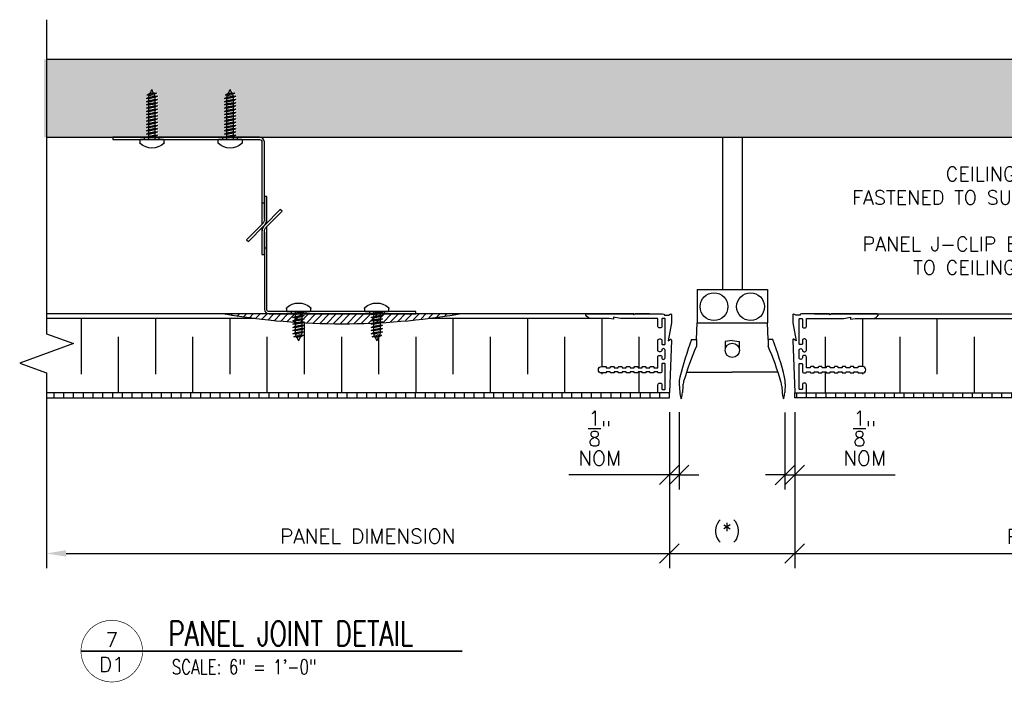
# Model space of a CAD drawing. Header units: inches. Extents: x 0 to 70.2, y 0 to 53.
# Tile 3 of 13: x 18.6 to 31.2, y 12.7 to 21.1. Entities that reach past the tile are written whole.
import ezdxf
from ezdxf import colors
from ezdxf.entities.mleader import LeaderData, LeaderLine
from ezdxf.enums import TextEntityAlignment as Align
from ezdxf.math import Vec2, Vec3

# ---------------------------------------------------------------- set-up
doc = ezdxf.new("R2010")
doc.units = ezdxf.units.IN
doc.header["$MEASUREMENT"] = 0
for name, color, linetype in [('1-ARCH', 1, 'Continuous'), ('1-DIM', 4, 'Continuous'), ('1-FIXTURES', 1, 'Continuous'), ('1-MOUNT', 155, 'Continuous'), ('1-PANEL', 6, 'Continuous'), ('1-TEXT', 2, 'Continuous'), ('1-TITLE', 4, 'Continuous')]:
    doc.layers.add(name, color=color, linetype=linetype)
doc.styles.add('TEXT', font='romans.shx')
doc.dimstyles.new('DIM 6-12', dxfattribs={"dimscale": 2, "dimtxt": 0.09375, "dimasz": 0.125, "dimexe": 0.09375, "dimexo": 0.09375, "dimgap": 0.0625, "dimtad": 1, "dimdec": 4, "dimzin": 3, "dimdsep": 46, "dimlunit": 5, "dimtxsty": 'TEXT', "dimblk": 'OBLIQUE', "dimcen": 0.09375, "dimdle": 0.09375, "dimclrd": 256, "dimclre": 4, "dimclrt": 2, "dimadec": 0, "dimazin": 0, "dimtfac": 1, "dimtdec": 4, "dimtmove": 0, "dimatfit": 3, "dimfxl": 1, "dimtfill": 1, "dimtolj": 1, "dimtzin": 0, "dimlwd": -1, "dimlwe": -1, "dimarcsym": 0})
pattern_1 = [(90, (26.25844, -772.9067), (-0.125, 3e-17), [])]

# ---------------------------------------------------------------- blocks, each defined once
blk = doc.blocks.new('_Oblique')
at = {"color": 0, "linetype": 'ByBlock', "lineweight": -2}
blk.add_line((-0.5, -0.5), (0.5, 0.5), dxfattribs=at)
blk = doc.blocks.new('*D23')
at = {"layer": '1-DIM', "color": 4, "transparency": 16777216}
blk.add_line((28.483, 16.112), (28.483, 14.117), dxfattribs=at)
at = {"layer": '1-DIM', "transparency": 16777216}
blk.add_line((28.296, 14.305), (36.149, 14.305), dxfattribs=at)
blk.add_solid([(36.149, 14.346), (36.149, 14.263), (36.399, 14.305)], dxfattribs=at)
at = {"layer": 'Defpoints', "color": 0, "transparency": 16777216}
for p in [(28.483, 16.3), (36.399, 14.305), (36.399, 14.305)]:
    blk.add_point(p, dxfattribs=at)
at = {"layer": '1-DIM', "transparency": 16777216, "xscale": 0.25, "yscale": 0.25, "zscale": 0.25, "rotation": 180}
blk.add_blockref('_Oblique', (28.483, 14.305), dxfattribs=at)
at = {"layer": '1-DIM', "color": 2, "transparency": 16777216, "insert": (32.316, 14.523), "char_height": 0.1875, "attachment_point": 5, "style": 'TEXT', "bg_fill": 3, "box_fill_scale": 1.25, "bg_fill_color": 256, "bg_fill_true_color": 13158600, "bg_fill_transparency": 0}
blk.add_mtext('\\A1;PANEL DIMENSION', dxfattribs=at)
blk = doc.blocks.new('*D24')
at = {"layer": '1-DIM', "color": 4, "transparency": 16777216}
blk.add_line((26.88, 15.122), (26.88, 14.118), dxfattribs=at)
at = {"layer": '1-DIM', "transparency": 16777216}
blk.add_line((19.162, 14.305), (27.068, 14.305), dxfattribs=at)
blk.add_solid([(19.162, 14.347), (19.162, 14.264), (18.912, 14.305)], dxfattribs=at)
at = {"layer": 'Defpoints', "color": 0, "transparency": 16777216}
for p in [(26.88, 15.31), (18.912, 14.305), (26.88, 14.305)]:
    blk.add_point(p, dxfattribs=at)
at = {"layer": '1-DIM', "transparency": 16777216, "xscale": 0.25, "yscale": 0.25, "zscale": 0.25}
blk.add_blockref('_Oblique', (26.88, 14.305), dxfattribs=at)
at = {"layer": '1-DIM', "color": 2, "transparency": 16777216, "insert": (23.021, 14.524), "char_height": 0.1875, "attachment_point": 5, "style": 'TEXT', "bg_fill": 3, "box_fill_scale": 1.25, "bg_fill_color": 256, "bg_fill_true_color": 13158600, "bg_fill_transparency": 0}
blk.add_mtext('\\A1;PANEL DIMENSION', dxfattribs=at)
blk = doc.blocks.new('*D25')
at = {"layer": '1-DIM', "color": 4, "transparency": 16777216}
blk.add_line((28.483, 14.492), (28.483, 14.493), dxfattribs=at)
at = {"layer": '1-DIM', "transparency": 16777216}
blk.add_line((26.693, 14.305), (28.671, 14.305), dxfattribs=at)
at = {"layer": 'Defpoints', "color": 0, "transparency": 16777216}
for p in [(26.88, 14.305), (28.483, 14.305), (28.483, 14.305)]:
    blk.add_point(p, dxfattribs=at)
at = {"layer": '1-DIM', "transparency": 16777216, "xscale": 0.25, "yscale": 0.25, "zscale": 0.25, "rotation": 180}
blk.add_blockref('_Oblique', (26.88, 14.305), dxfattribs=at)
at = {"layer": '1-DIM', "transparency": 16777216, "xscale": 0.25, "yscale": 0.25, "zscale": 0.25}
blk.add_blockref('_Oblique', (28.483, 14.305), dxfattribs=at)
at = {"layer": '1-DIM', "color": 2, "transparency": 16777216, "insert": (27.616, 14.573), "char_height": 0.1875, "attachment_point": 5, "style": 'TEXT', "bg_fill": 3, "box_fill_scale": 1.25, "bg_fill_color": 256, "bg_fill_true_color": 13158600, "bg_fill_transparency": 0}
blk.add_mtext('\\A1;(*)', dxfattribs=at)
blk = doc.blocks.new('*D30')
at = {"layer": '1-DIM', "color": 4, "transparency": 16777216}
for p, q in [((28.358, 16.109), (28.358, 15.121)), ((28.483, 16.109), (28.483, 15.121))]:
    blk.add_line(p, q, dxfattribs=at)
at = {"layer": '1-DIM', "transparency": 16777216}
for p, q in [((28.358, 15.309), (28.108, 15.309)), ((28.358, 15.309), (28.483, 15.309)), ((28.483, 15.309), (29.769, 15.309))]:
    blk.add_line(p, q, dxfattribs=at)
at = {"layer": 'Defpoints', "color": 0, "transparency": 16777216}
for p in [(28.358, 16.296), (28.483, 16.296), (28.483, 15.309)]:
    blk.add_point(p, dxfattribs=at)
at = {"layer": '1-DIM', "transparency": 16777216, "xscale": 0.25, "yscale": 0.25, "zscale": 0.25}
blk.add_blockref('_Oblique', (28.358, 15.309), dxfattribs=at)
at = {"layer": '1-DIM', "transparency": 16777216, "xscale": 0.25, "yscale": 0.25, "zscale": 0.25, "rotation": 180}
blk.add_blockref('_Oblique', (28.483, 15.309), dxfattribs=at)
at = {"layer": '1-DIM', "color": 2, "transparency": 16777216, "insert": (29.376, 15.778), "char_height": 0.1875, "attachment_point": 5, "style": 'TEXT', "bg_fill": 3, "box_fill_scale": 1.25, "bg_fill_color": 256, "bg_fill_true_color": 13158600, "bg_fill_transparency": 0}
blk.add_mtext('\\A1;{\\H1.000000x;\\S1/8;}"\\PNOM', dxfattribs=at)
blk = doc.blocks.new('*D31')
at = {"layer": '1-DIM', "color": 4, "transparency": 16777216}
for p, q in [((26.88, 16.11), (26.88, 15.122)), ((27.005, 16.11), (27.005, 15.122))]:
    blk.add_line(p, q, dxfattribs=at)
at = {"layer": '1-DIM', "transparency": 16777216}
for p, q in [((26.88, 15.31), (25.594, 15.31)), ((27.005, 15.31), (26.88, 15.31)), ((27.005, 15.31), (27.255, 15.31))]:
    blk.add_line(p, q, dxfattribs=at)
at = {"layer": 'Defpoints', "color": 0, "transparency": 16777216}
for p in [(26.88, 16.297), (27.005, 16.297), (26.88, 15.31)]:
    blk.add_point(p, dxfattribs=at)
at = {"layer": '1-DIM', "transparency": 16777216, "xscale": 0.25, "yscale": 0.25, "zscale": 0.25}
blk.add_blockref('_Oblique', (26.88, 15.31), dxfattribs=at)
at = {"layer": '1-DIM', "transparency": 16777216, "xscale": 0.25, "yscale": 0.25, "zscale": 0.25, "rotation": 180}
blk.add_blockref('_Oblique', (27.005, 15.31), dxfattribs=at)
at = {"layer": '1-DIM', "color": 2, "transparency": 16777216, "insert": (25.987, 15.778), "char_height": 0.1875, "attachment_point": 5, "style": 'TEXT', "bg_fill": 3, "box_fill_scale": 1.25, "bg_fill_color": 256, "bg_fill_true_color": 13158600, "bg_fill_transparency": 0}
blk.add_mtext('\\A1;{\\H1.000000x;\\S1/8;}"\\PNOM', dxfattribs=at)
blk = doc.blocks.new('A-6415')
at = {"layer": '1-PANEL', "color": 7}
blk.add_lwpolyline([(-0.076, 0.983), (-0.076, 0.903, 0.042545), (-0.074, 0.883), (-0.034, 0.653), (-0.058, 0.673, 0.649268), (-0.075, 0.665), (-0.05, 0.004, 0.404141), (-0.046, 0), (0.092, 0, 0.414214), (0.096, 0.004), (0.096, 0.102, 0.414214), (0.076, 0.121), (0.066, 0.121, 0.414214), (0.046, 0.102), (0.046, 0.05, -0.414214), (0.036, 0.04), (0.015, 0.04, -0.414214), (0.005, 0.05), (0.005, 0.361, -0.414214), (0.015, 0.371), (0.036, 0.371, -0.414214), (0.046, 0.361), (0.046, 0.27, 0.414214), (0.066, 0.25), (0.086, 0.25, 0.414214), (0.096, 0.26), (0.096, 0.265), (0.146, 0.265), (0.146, 0.26, 0.414214), (0.156, 0.25), (0.186, 0.25, 0.414214), (0.196, 0.26), (0.196, 0.265), (0.246, 0.265), (0.246, 0.26, 0.414214), (0.256, 0.25), (0.286, 0.25, 0.414214), (0.296, 0.26), (0.296, 0.265), (0.346, 0.265), (0.346, 0.26, 0.414214), (0.356, 0.25), (0.386, 0.25, 0.414214), (0.396, 0.26), (0.396, 0.265), (0.446, 0.265), (0.446, 0.26, 0.414214), (0.456, 0.25), (0.486, 0.25, 0.414214), (0.496, 0.26), (0.496, 0.265), (0.546, 0.265), (0.546, 0.26, 0.414214), (0.556, 0.25), (0.586, 0.25, 0.414214), (0.596, 0.26), (0.596, 0.265), (0.646, 0.265), (0.646, 0.26, 0.414214), (0.656, 0.25), (0.686, 0.25, 0.414214), (0.696, 0.26), (0.696, 0.265), (0.746, 0.265), (0.746, 0.26, 0.414214), (0.756, 0.25), (0.806, 0.25, 1), (0.806, 0.33), (0.796, 0.33), (0.756, 0.33, 0.414214), (0.746, 0.32), (0.746, 0.315), (0.696, 0.315), (0.696, 0.32, 0.414214), (0.686, 0.33), (0.656, 0.33, 0.414214), (0.646, 0.32), (0.646, 0.315), (0.596, 0.315), (0.596, 0.32, 0.414214), (0.586, 0.33), (0.556, 0.33, 0.414214), (0.546, 0.32), (0.546, 0.315), (0.496, 0.315), (0.496, 0.32, 0.414214), (0.486, 0.33), (0.456, 0.33, 0.414214), (0.446, 0.32), (0.446, 0.315), (0.396, 0.315), (0.396, 0.32, 0.414214), (0.386, 0.33), (0.356, 0.33, 0.414214), (0.346, 0.32), (0.346, 0.315), (0.296, 0.315), (0.296, 0.32, 0.414214), (0.286, 0.33), (0.256, 0.33, 0.414214), (0.246, 0.32), (0.246, 0.315), (0.196, 0.315), (0.196, 0.32, 0.414214), (0.186, 0.33), (0.156, 0.33, 0.414214), (0.146, 0.32), (0.146, 0.315), (0.096, 0.315), (0.096, 0.45, 0.414214), (0.076, 0.47), (0.066, 0.47, 0.414214), (0.046, 0.45), (0.046, 0.441, -0.414214), (0.026, 0.421), (0.025, 0.421, -0.414214), (0.005, 0.441), (0.005, 0.537, -0.414214), (0.025, 0.557), (0.026, 0.557, -0.414214), (0.046, 0.537), (0.046, 0.537, 0.414214), (0.066, 0.517), (0.076, 0.517, 0.414214), (0.096, 0.537), (0.096, 0.658, 0.414214), (0.076, 0.678), (0.066, 0.678, 0.414214), (0.046, 0.658), (0.046, 0.617, -0.414214), (0.036, 0.607), (0.015, 0.607, -0.414214), (0.005, 0.617), (0.005, 0.928, -0.414214), (0.015, 0.938), (0.036, 0.938, -0.414214), (0.046, 0.928), (0.046, 0.836, 0.414214), (0.066, 0.817), (0.076, 0.817, 0.414214), (0.096, 0.836), (0.096, 0.938), (0.569, 0.938), (0.654, 0.953), (0.654, 0.928), (0.71, 0.938), (0.937, 0.938, 0.260471), (1.003, 0.979, 0.571437), (0.994, 0.993), (0.407, 0.993), (0.397, 0.983), (0.387, 0.993), (0.036, 0.993, 0.297749), (0.013, 0.978), (-0.037, 0.978), (-0.061, 0.992, 0.57735)], format="xyb", close=True, dxfattribs=at)
blk = doc.blocks.new('SCREW-3_4')
for p, q in [((-0.156, 0.649), (-0.156, 0.681)), ((0.148, 0.641), (-0.148, 0.641)), ((-0.042, 0.641), (-0.042, 0.617)), ((0.042, 0.641), (0.042, 0.601)), ((0.156, 0.681), (0.156, 0.649)), ((-0.042, 0.617), (-0.072, 0.612)), ((-0.072, 0.612), (-0.042, 0.596)), ((-0.072, 0.612), (0.072, 0.585)), ((-0.042, 0.575), (-0.072, 0.571)), ((-0.072, 0.571), (-0.042, 0.555)), ((-0.072, 0.571), (0.072, 0.543)), ((-0.042, 0.534), (-0.072, 0.529)), ((-0.072, 0.529), (-0.042, 0.513)), ((-0.072, 0.529), (0.072, 0.502)), ((0.042, 0.601), (-0.042, 0.617)), ((-0.042, 0.596), (-0.042, 0.575)), ((-0.042, 0.596), (0.042, 0.58)), ((0.042, 0.56), (-0.042, 0.575)), ((-0.042, 0.555), (-0.042, 0.534)), ((-0.042, 0.555), (0.042, 0.539)), ((0.042, 0.518), (-0.042, 0.534)), ((-0.042, 0.513), (-0.042, 0.493)), ((-0.042, 0.513), (0.042, 0.497)), ((0.072, 0.585), (0.042, 0.601)), ((0.042, 0.58), (0.072, 0.585)), ((0.042, 0.58), (0.042, 0.56)), ((0.072, 0.543), (0.042, 0.56)), ((0.042, 0.539), (0.072, 0.543)), ((0.042, 0.539), (0.042, 0.518)), ((0.072, 0.502), (0.042, 0.518)), ((-0.042, 0.493), (-0.072, 0.488)), ((-0.072, 0.488), (-0.042, 0.472)), ((-0.072, 0.488), (0.072, 0.461)), ((-0.042, 0.451), (-0.072, 0.447)), ((-0.072, 0.447), (-0.042, 0.43)), ((-0.072, 0.447), (0.072, 0.419)), ((-0.042, 0.41), (-0.072, 0.405)), ((-0.072, 0.405), (-0.042, 0.389)), ((-0.072, 0.405), (0.072, 0.378)), ((0.042, 0.477), (-0.042, 0.493)), ((-0.042, 0.472), (-0.042, 0.451)), ((-0.042, 0.472), (0.042, 0.456)), ((0.042, 0.435), (-0.042, 0.451)), ((-0.042, 0.43), (-0.042, 0.41)), ((-0.042, 0.43), (0.042, 0.415)), ((0.042, 0.394), (-0.042, 0.41)), ((-0.042, 0.389), (-0.042, 0.368)), ((-0.042, 0.389), (0.042, 0.373)), ((0.042, 0.497), (0.072, 0.502)), ((0.042, 0.497), (0.042, 0.477)), ((0.072, 0.461), (0.042, 0.477)), ((0.042, 0.456), (0.072, 0.461)), ((0.042, 0.456), (0.042, 0.435)), ((0.072, 0.419), (0.042, 0.435)), ((0.042, 0.415), (0.072, 0.419)), ((0.042, 0.415), (0.042, 0.394)), ((0.072, 0.378), (0.042, 0.394)), ((-0.042, 0.368), (-0.072, 0.364)), ((-0.072, 0.364), (-0.042, 0.348)), ((-0.072, 0.364), (0.072, 0.336)), ((-0.042, 0.327), (-0.072, 0.322)), ((-0.072, 0.322), (-0.042, 0.306)), ((-0.072, 0.322), (0.072, 0.295)), ((-0.042, 0.285), (-0.072, 0.281)), ((-0.072, 0.281), (-0.042, 0.265)), ((-0.072, 0.281), (0.072, 0.253)), ((0.042, 0.352), (-0.042, 0.368)), ((-0.042, 0.348), (-0.042, 0.327)), ((-0.042, 0.348), (0.042, 0.332)), ((0.042, 0.311), (-0.042, 0.327)), ((-0.042, 0.306), (-0.042, 0.285)), ((-0.042, 0.306), (0.042, 0.29)), ((0.042, 0.27), (-0.042, 0.285)), ((-0.042, 0.265), (-0.042, 0.244)), ((-0.042, 0.265), (0.042, 0.249)), ((0.042, 0.373), (0.072, 0.378)), ((0.042, 0.373), (0.042, 0.352)), ((0.072, 0.336), (0.042, 0.352)), ((0.042, 0.332), (0.072, 0.336)), ((0.042, 0.332), (0.042, 0.311)), ((0.072, 0.295), (0.042, 0.311)), ((0.042, 0.29), (0.072, 0.295)), ((0.042, 0.29), (0.042, 0.27)), ((0.072, 0.253), (0.042, 0.27)), ((0.042, 0.249), (0.072, 0.253)), ((-0.042, 0.244), (-0.072, 0.24)), ((-0.072, 0.24), (-0.042, 0.223)), ((-0.072, 0.24), (0.072, 0.212)), ((-0.042, 0.203), (-0.072, 0.198)), ((-0.072, 0.198), (-0.042, 0.182)), ((-0.072, 0.198), (0.072, 0.171)), ((-0.042, 0.161), (-0.072, 0.157)), ((-0.072, 0.157), (-0.042, 0.141)), ((-0.072, 0.157), (0.072, 0.129)), ((0.042, 0.228), (-0.042, 0.244)), ((-0.042, 0.223), (-0.042, 0.203)), ((-0.042, 0.223), (0.042, 0.207)), ((0.042, 0.187), (-0.042, 0.203)), ((-0.042, 0.182), (-0.042, 0.161)), ((-0.042, 0.182), (0.042, 0.166)), ((0.042, 0.145), (-0.042, 0.161)), ((-0.042, 0.141), (-0.042, 0.12)), ((-0.042, 0.141), (0.042, 0.125)), ((0.042, 0.249), (0.042, 0.228)), ((0.072, 0.212), (0.042, 0.228)), ((0.042, 0.207), (0.072, 0.212)), ((0.042, 0.207), (0.042, 0.187)), ((0.072, 0.171), (0.042, 0.187)), ((0.042, 0.166), (0.072, 0.171)), ((0.042, 0.166), (0.042, 0.145)), ((0.072, 0.129), (0.042, 0.145)), ((0.042, 0.125), (0.072, 0.129)), ((-0.042, 0.12), (-0.072, 0.115)), ((-0.072, 0.115), (-0.042, 0.099)), ((-0.072, 0.115), (0.072, 0.088)), ((-0.034, 0.077), (-0.065, 0.072)), ((-0.034, 0.056), (-0.065, 0.072)), ((0.059, 0.049), (-0.065, 0.072)), ((0.042, 0.104), (-0.042, 0.12)), ((-0.042, 0.099), (-0.042, 0.094)), ((-0.042, 0.099), (0.042, 0.083)), ((-0.042, 0.094), (-0.034, 0.077)), ((-0.034, 0.077), (0.029, 0.065)), ((0.029, 0.044), (-0.034, 0.056)), ((-0.024, 0.054), (0, 0)), ((0.02, 0.046), (0, 0)), ((0.029, 0.065), (0.037, 0.084)), ((0.059, 0.049), (0.029, 0.065)), ((0.029, 0.044), (0.059, 0.049)), ((0.042, 0.125), (0.042, 0.104)), ((0.072, 0.088), (0.042, 0.104)), ((0.042, 0.083), (0.072, 0.088))]:
    blk.add_line(p, q)
for centre, radius, start, end in [((-0.141, 0.681), 0.0156, 131.6968, 180), ((-0.148, 0.649), 0.00781, 180, 270), ((0, 0.523), 0.227, 48.3032, 131.6968), ((0.148, 0.649), 0.00781, 270, 0), ((0.141, 0.681), 0.0156, 0, 48.3032)]:
    blk.add_arc(centre, radius, start, end)
blk = doc.blocks.new('SCREW-1_2')
for p, q in [((-0.156, 0.381), (-0.156, 0.413)), ((0.156, 0.413), (0.156, 0.381)), ((0.148, 0.373), (-0.148, 0.373)), ((-0.042, 0.368), (-0.072, 0.364)), ((-0.072, 0.364), (-0.042, 0.348)), ((-0.072, 0.364), (0.072, 0.336)), ((-0.042, 0.327), (-0.072, 0.322)), ((-0.072, 0.322), (-0.042, 0.306)), ((-0.072, 0.322), (0.072, 0.295)), ((-0.042, 0.285), (-0.072, 0.281)), ((-0.072, 0.281), (-0.042, 0.265)), ((-0.072, 0.281), (0.072, 0.253)), ((-0.042, 0.373), (-0.042, 0.368)), ((0.042, 0.352), (-0.042, 0.368)), ((-0.042, 0.348), (-0.042, 0.327)), ((-0.042, 0.348), (0.042, 0.332)), ((0.042, 0.311), (-0.042, 0.327)), ((-0.042, 0.306), (-0.042, 0.285)), ((-0.042, 0.306), (0.042, 0.29)), ((0.042, 0.27), (-0.042, 0.285)), ((-0.042, 0.265), (-0.042, 0.244)), ((-0.042, 0.265), (0.042, 0.249)), ((0.042, 0.373), (0.042, 0.352)), ((0.072, 0.336), (0.042, 0.352)), ((0.042, 0.332), (0.072, 0.336)), ((0.042, 0.332), (0.042, 0.311)), ((0.072, 0.295), (0.042, 0.311)), ((0.042, 0.29), (0.072, 0.295)), ((0.042, 0.29), (0.042, 0.27)), ((0.072, 0.253), (0.042, 0.27)), ((0.042, 0.249), (0.072, 0.253)), ((-0.042, 0.244), (-0.072, 0.24)), ((-0.072, 0.24), (-0.042, 0.223)), ((-0.072, 0.24), (0.072, 0.212)), ((-0.042, 0.203), (-0.072, 0.198)), ((-0.072, 0.198), (-0.042, 0.182)), ((-0.072, 0.198), (0.072, 0.171)), ((-0.042, 0.161), (-0.072, 0.157)), ((-0.072, 0.157), (-0.042, 0.141)), ((-0.072, 0.157), (0.072, 0.129)), ((0.042, 0.228), (-0.042, 0.244)), ((-0.042, 0.223), (-0.042, 0.203)), ((-0.042, 0.223), (0.042, 0.207)), ((0.042, 0.187), (-0.042, 0.203)), ((-0.042, 0.182), (-0.042, 0.161)), ((-0.042, 0.182), (0.042, 0.166)), ((0.042, 0.145), (-0.042, 0.161)), ((-0.042, 0.141), (-0.042, 0.12)), ((-0.042, 0.141), (0.042, 0.125)), ((0.042, 0.249), (0.042, 0.228)), ((0.072, 0.212), (0.042, 0.228)), ((0.042, 0.207), (0.072, 0.212)), ((0.042, 0.207), (0.042, 0.187)), ((0.072, 0.171), (0.042, 0.187)), ((0.042, 0.166), (0.072, 0.171)), ((0.042, 0.166), (0.042, 0.145)), ((0.072, 0.129), (0.042, 0.145)), ((0.042, 0.125), (0.072, 0.129)), ((-0.042, 0.12), (-0.072, 0.115)), ((-0.072, 0.115), (-0.042, 0.099)), ((-0.072, 0.115), (0.072, 0.088)), ((-0.034, 0.077), (-0.065, 0.072)), ((-0.034, 0.056), (-0.065, 0.072)), ((0.059, 0.049), (-0.065, 0.072)), ((0.042, 0.104), (-0.042, 0.12)), ((-0.042, 0.099), (-0.042, 0.094)), ((-0.042, 0.099), (0.042, 0.083)), ((-0.042, 0.094), (-0.034, 0.077)), ((-0.034, 0.077), (0.029, 0.065)), ((0.029, 0.044), (-0.034, 0.056)), ((-0.024, 0.054), (0, 0)), ((0.02, 0.046), (0, 0)), ((0.029, 0.065), (0.037, 0.084)), ((0.059, 0.049), (0.029, 0.065)), ((0.029, 0.044), (0.059, 0.049)), ((0.042, 0.125), (0.042, 0.104)), ((0.072, 0.088), (0.042, 0.104)), ((0.042, 0.083), (0.072, 0.088))]:
    blk.add_line(p, q)
for centre, radius, start, end in [((-0.141, 0.413), 0.0156, 131.6968, 180), ((-0.148, 0.381), 0.00781, 180, 270), ((0, 0.255), 0.227, 48.3032, 131.6968), ((0.148, 0.381), 0.00781, 270, 0), ((0.141, 0.413), 0.0156, 0, 48.3032)]:
    blk.add_arc(centre, radius, start, end)
blk = doc.blocks.new('*U68')
at = {"layer": '1-TITLE', "const_width": 0.00651}
blk.add_lwpolyline([(0, 0, 1), (0.628, 0, 0.414214), (0.314, 0.314, 0.414214), (0, 0, 2.926408)], format="xyb", dxfattribs=at)
at = {"layer": '1-TITLE', "const_width": 0.02}
blk.add_lwpolyline([(0, 0), (3.891, 0)], dxfattribs=at)
at = {"layer": '1-TEXT', "color": 2, "style": 'TEXT'}
blk.add_attdef('VIEWNAME', (0.89, 0.061), '', height=0.25, dxfattribs=at)
at = {"layer": '1-TEXT', "style": 'TEXT'}
for tag, p in [('DETAIL#', (0.301, 0.094)), ('SHEET#', (0.306, -0.207))]:
    blk.add_attdef(tag, text='', height=0.125, dxfattribs=at).set_placement(p, align=Align.CENTER)
for tag, p in [('NOTE1', (0.926, -0.281)), ('NOTE2', (0.926, -0.463)), ('NOTE3', (0.926, -0.655)), ('NOTE4', (0.926, -0.832))]:
    blk.add_attdef(tag, p, '', height=0.125, dxfattribs=at)

msp = doc.modelspace()

# ---------------------------------------------------------------- hatches: boundary and pattern name
at = {"layer": '1-ARCH'}
h = msp.add_hatch(dxfattribs=at)
h.set_pattern_fill('AR-SAND', color=8, scale=0.1, style=0)
h.set_pattern_definition([(37.5, (-83.18237, 2.08588), (-0.00629934, 0.19268238), [0, -0.152, 0, -0.17, 0, -0.1625]), (7.5, (-83.18237, 2.08588), (0.17697767, 0.2822146), [0, -0.082, 0, -0.137, 0, -0.0525]), (327.5, (-83.30537, 2.08588), (0.31141419, 0.0005659), [0, -0.05, 0, -0.18, 0, -0.235]), (317.5, (-83.30537, 2.08588), (0.30061266, 0.08776756), [0, -0.025, 0, -0.118, 0, -0.135])])
h.paths.add_polyline_path([(36.43378, 20.62367), (18.88029, 20.62367), (18.88029, 19.62367), (20.21556, 19.62367), (20.24083, 19.63706), (20.24083, 19.65777), (20.21032, 19.66231), (20.24083, 19.67848), (20.24083, 19.69919), (20.21032, 19.70373), (20.24083, 19.7199), (20.24083, 19.74061), (20.21032, 19.74515), (20.24083, 19.76132), (20.24083, 19.78204), (20.21032, 19.78658), (20.24083, 19.80275), (20.24083, 19.82346), (20.21032, 19.828), (20.24083, 19.84417), (20.24083, 19.86488), (20.21032, 19.86942), (20.24083, 19.88559), (20.24083, 19.9063), (20.21032, 19.91084), (20.24083, 19.92701), (20.24083, 19.94773), (20.21032, 19.95227), (20.24083, 19.96844), (20.24083, 19.98915), (20.21032, 19.99369), (20.24083, 20.00986), (20.24083, 20.03057), (20.21032, 20.03511), (20.24083, 20.05128), (20.24083, 20.07199), (20.21032, 20.07653), (20.24083, 20.0927), (20.24083, 20.11341), (20.21032, 20.11795), (20.23771, 20.13247), (20.24832, 20.15626), (20.2178, 20.1608), (20.26041, 20.18338), (20.28262, 20.23322), (20.30167, 20.1905), (20.34207, 20.18449), (20.31156, 20.16831), (20.31936, 20.15081), (20.35493, 20.14551), (20.32442, 20.12934), (20.32442, 20.10863), (20.35493, 20.10409), (20.32442, 20.08792), (20.32442, 20.06721), (20.35493, 20.06267), (20.32442, 20.0465), (20.32442, 20.02579), (20.35493, 20.02125), (20.32442, 20.00508), (20.32442, 19.98436), (20.35493, 19.97982), (20.32442, 19.96365), (20.32442, 19.94294), (20.35493, 19.9384), (20.32442, 19.92223), (20.32442, 19.90152), (20.35493, 19.89698), (20.32442, 19.88081), (20.32442, 19.8601), (20.35493, 19.85556), (20.32442, 19.83939), (20.32442, 19.81867), (20.35493, 19.81413), (20.32442, 19.79796), (20.32442, 19.77725), (20.35493, 19.77271), (20.32442, 19.75654), (20.32442, 19.73583), (20.35493, 19.73129), (20.32442, 19.71512), (20.32442, 19.69441), (20.35493, 19.68987), (20.32442, 19.6737), (20.32442, 19.65299), (20.35493, 19.64845), (20.32442, 19.63227), (20.32442, 19.62367), (21.21556, 19.62367), (21.24083, 19.63706), (21.24083, 19.65777), (21.21032, 19.66231), (21.24083, 19.67848), (21.24083, 19.69919), (21.21032, 19.70373), (21.24083, 19.7199), (21.24083, 19.74061), (21.21032, 19.74515), (21.24083, 19.76132), (21.24083, 19.78204), (21.21032, 19.78658), (21.24083, 19.80275), (21.24083, 19.82346), (21.21032, 19.828), (21.24083, 19.84417), (21.24083, 19.86488), (21.21032, 19.86942), (21.24083, 19.88559), (21.24083, 19.9063), (21.21032, 19.91084), (21.24083, 19.92701), (21.24083, 19.94773), (21.21032, 19.95227), (21.24083, 19.96844), (21.24083, 19.98915), (21.21032, 19.99369), (21.24083, 20.00986), (21.24083, 20.03057), (21.21032, 20.03511), (21.24083, 20.05128), (21.24083, 20.07199), (21.21032, 20.07653), (21.24083, 20.0927), (21.24083, 20.11341), (21.21032, 20.11795), (21.23771, 20.13247), (21.24832, 20.15626), (21.2178, 20.1608), (21.26041, 20.18338), (21.28262, 20.23322), (21.30167, 20.1905), (21.34207, 20.18449), (21.31156, 20.16831), (21.31936, 20.15081), (21.35493, 20.14551), (21.32442, 20.12934), (21.32442, 20.10863), (21.35493, 20.10409), (21.32442, 20.08792), (21.32442, 20.06721), (21.35493, 20.06267), (21.32442, 20.0465), (21.32442, 20.02579), (21.35493, 20.02125), (21.32442, 20.00508), (21.32442, 19.98436), (21.35493, 19.97982), (21.32442, 19.96365), (21.32442, 19.94294), (21.35493, 19.9384), (21.32442, 19.92223), (21.32442, 19.90152), (21.35493, 19.89698), (21.32442, 19.88081), (21.32442, 19.8601), (21.35493, 19.85556), (21.32442, 19.83939), (21.32442, 19.81867), (21.35493, 19.81413), (21.32442, 19.79796), (21.32442, 19.77725), (21.35493, 19.77271), (21.32442, 19.75654), (21.32442, 19.73583), (21.35493, 19.73129), (21.32442, 19.71512), (21.32442, 19.69441), (21.35493, 19.68987), (21.32442, 19.6737), (21.32442, 19.65299), (21.35493, 19.64845), (21.32442, 19.63227), (21.32442, 19.62367), (21.65762, 19.62367), (34.04314, 19.62367), (34.04314, 19.63227), (34.01262, 19.64845), (34.04314, 19.65299), (34.04314, 19.6737), (34.01262, 19.68987), (34.04314, 19.69441), (34.04314, 19.71512), (34.01262, 19.73129), (34.04314, 19.73583), (34.04314, 19.75654), (34.01262, 19.77271), (34.04314, 19.77725), (34.04314, 19.79796), (34.01262, 19.81413), (34.04314, 19.81867), (34.04314, 19.83939), (34.01262, 19.85556), (34.04314, 19.8601), (34.04314, 19.88081), (34.01262, 19.89698), (34.04314, 19.90152), (34.04314, 19.92223), (34.01262, 19.9384), (34.04314, 19.94294), (34.04314, 19.96365), (34.01262, 19.97982), (34.04314, 19.98436), (34.04314, 20.00508), (34.01262, 20.02125), (34.04314, 20.02579), (34.04314, 20.0465), (34.01262, 20.06267), (34.04314, 20.06721), (34.04314, 20.08792), (34.01262, 20.10409), (34.04314, 20.10863), (34.04314, 20.12934), (34.01262, 20.14551), (34.04819, 20.15081), (34.056, 20.16831), (34.02548, 20.18449), (34.06589, 20.1905), (34.08493, 20.23322), (34.10715, 20.18338), (34.14975, 20.1608), (34.11924, 20.15626), (34.12984, 20.13247), (34.15724, 20.11795), (34.12672, 20.11341), (34.12672, 20.0927), (34.15724, 20.07653), (34.12672, 20.07199), (34.12672, 20.05128), (34.15724, 20.03511), (34.12672, 20.03057), (34.12672, 20.00986), (34.15724, 19.99369), (34.12672, 19.98915), (34.12672, 19.96844), (34.15724, 19.95227), (34.12672, 19.94773), (34.12672, 19.92701), (34.15724, 19.91084), (34.12672, 19.9063), (34.12672, 19.88559), (34.15724, 19.86942), (34.12672, 19.86488), (34.12672, 19.84417), (34.15724, 19.828), (34.12672, 19.82346), (34.12672, 19.80275), (34.15724, 19.78658), (34.12672, 19.78204), (34.12672, 19.76132), (34.15724, 19.74515), (34.12672, 19.74061), (34.12672, 19.7199), (34.15724, 19.70373), (34.12672, 19.69919), (34.12672, 19.67848), (34.15724, 19.66231), (34.12672, 19.65777), (34.12672, 19.63706), (34.15199, 19.62367), (35.04314, 19.62367), (35.04314, 19.63227), (35.01262, 19.64845), (35.04314, 19.65299), (35.04314, 19.6737), (35.01262, 19.68987), (35.04314, 19.69441), (35.04314, 19.71512), (35.01262, 19.73129), (35.04314, 19.73583), (35.04314, 19.75654), (35.01262, 19.77271), (35.04314, 19.77725), (35.04314, 19.79796), (35.01262, 19.81413), (35.04314, 19.81867), (35.04314, 19.83939), (35.01262, 19.85556), (35.04314, 19.8601), (35.04314, 19.88081), (35.01262, 19.89698), (35.04314, 19.90152), (35.04314, 19.92223), (35.01262, 19.9384), (35.04314, 19.94294), (35.04314, 19.96365), (35.01262, 19.97982), (35.04314, 19.98436), (35.04314, 20.00508), (35.01262, 20.02125), (35.04314, 20.02579), (35.04314, 20.0465), (35.01262, 20.06267), (35.04314, 20.06721), (35.04314, 20.08792), (35.01262, 20.10409), (35.04314, 20.10863), (35.04314, 20.12934), (35.01262, 20.14551), (35.04819, 20.15081), (35.056, 20.16831), (35.02548, 20.18449), (35.06589, 20.1905), (35.08493, 20.23322), (35.10715, 20.18338), (35.14975, 20.1608), (35.11924, 20.15626), (35.12984, 20.13247), (35.15724, 20.11795), (35.12672, 20.11341), (35.12672, 20.0927), (35.15724, 20.07653), (35.12672, 20.07199), (35.12672, 20.05128), (35.15724, 20.03511), (35.12672, 20.03057), (35.12672, 20.00986), (35.15724, 19.99369), (35.12672, 19.98915), (35.12672, 19.96844), (35.15724, 19.95227), (35.12672, 19.94773), (35.12672, 19.92701), (35.15724, 19.91084), (35.12672, 19.9063), (35.12672, 19.88559), (35.15724, 19.86942), (35.12672, 19.86488), (35.12672, 19.84417), (35.15724, 19.828), (35.12672, 19.82346), (35.12672, 19.80275), (35.15724, 19.78658), (35.12672, 19.78204), (35.12672, 19.76132), (35.15724, 19.74515), (35.12672, 19.74061), (35.12672, 19.7199), (35.15724, 19.70373), (35.12672, 19.69919), (35.12672, 19.67848), (35.15724, 19.66231), (35.12672, 19.65777), (35.12672, 19.63706), (35.15199, 19.62367), (35.58493, 19.62367), (36.43378, 19.62367)])
at = {"layer": '1-MOUNT'}
h = msp.add_hatch(dxfattribs=at)
h.set_pattern_fill('ANSI31', color=256, scale=0.5, style=0)
h.set_pattern_definition([(45, (84.2197, 0.30378), (-0.044194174, 0.044194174), [])])
h.paths.add_polyline_path([(21.14392, 17.36628), (21.64392, 17.36628), (21.64392, 17.29662, -0.01392902)])
h.paths.add_polyline_path([(21.64392, 17.29662), (21.64392, 17.36628), (22.64392, 17.36628), (22.64392, 17.24128, -0.02764954)])
h.paths.add_polyline_path([(22.64392, 17.24128), (22.64392, 17.36628), (23.64392, 17.36628), (23.64392, 17.29662, -0.02764954)])
h.paths.add_polyline_path([(23.64392, 17.29662), (23.64392, 17.36628), (24.14392, 17.36628, -0.01392902)])

# ---------------------------------------------------------------- linework, layer by layer
at = {"layer": '1-ARCH'}
msp.add_line((18.91161, 20.62439), (36.45201, 20.62439), dxfattribs=at)
msp.add_lwpolyline([(18.91161, 19.62842), (36.45201, 19.62842)], dxfattribs=at)
at = {"layer": '1-FIXTURES'}
for p, q in [((27.55681, 19.62842), (27.55681, 17.68004)), ((27.81075, 19.62842), (27.81075, 17.68004)), ((27.23378, 17.68004), (27.23378, 17.25198)), ((27.23378, 17.68004), (28.13378, 17.68004)), ((28.13378, 17.68004), (28.13378, 17.25198)), ((27.22484, 17.04225), (27.23378, 17.25198)), ((27.23378, 17.25198), (28.13378, 17.25198)), ((28.14272, 17.04225), (28.13378, 17.25198)), ((27.16302, 17.04225), (27.22484, 17.04225)), ((27.22484, 17.04225), (27.22484, 16.95349)), ((27.68378, 17.02861), (27.59396, 17.01461)), ((27.59396, 17.01461), (27.59396, 16.91655)), ((27.68378, 17.02861), (27.77359, 17.01461)), ((27.77359, 17.01461), (27.77359, 16.91655)), ((28.20454, 17.04225), (28.14272, 17.04225)), ((28.14272, 17.04225), (28.14272, 16.95349)), ((27.09816, 16.62097), (27.68378, 16.62097)), ((28.26939, 16.62097), (27.68378, 16.62097)), ((27.0058, 16.47473), (27.01278, 16.36225)), ((27.05154, 16.44517), (27.0464, 16.36225)), ((27.02684, 16.29152), (27.02959, 16.28351)), ((27.03234, 16.29152), (27.02959, 16.28351))]:
    msp.add_line(p, q, dxfattribs=at)
for centre, radius in [((27.45001, 17.46025), 0.17747), ((27.91754, 17.46025), 0.17747), ((27.68378, 16.90174), 0.09103)]:
    msp.add_circle(centre, radius, dxfattribs=at)
for centre, radius, start, end in [((32.26826, 15.20242), 5.42664, 160.181875, 165.526985), ((23.09929, 15.20242), 5.42664, 14.473015, 19.818125), ((30.71649, 15.43294), 3.80837, 156.467714, 163.662051), ((24.65107, 15.43294), 3.80837, 16.337949, 23.532286), ((27.2745, 16.49139), 0.26921, 165.526985, 183.54816), ((27.32024, 16.42851), 0.26921, 163.662051, 176.45184), ((28.04731, 16.42851), 0.26921, 3.54816, 16.337949), ((28.09306, 16.49139), 0.26921, 356.45184, 14.473015), ((27.28147, 16.37891), 0.26921, 183.54816, 198.942081), ((26.77771, 16.37891), 0.26921, 341.057919, 356.45184)]:
    msp.add_arc(centre, radius, start, end, dxfattribs=at)
at = {"layer": '1-MOUNT'}
for p, q in [((20.16671, 19.59645), (20.16671, 19.6277)), ((20.16671, 19.59645), (20.16671, 19.6277)), ((20.35421, 19.59645), (20.35421, 19.6277)), ((20.35421, 19.59645), (20.35421, 19.6277)), ((21.16671, 19.59645), (21.16671, 19.6277)), ((21.16671, 19.59645), (21.16671, 19.6277)), ((21.35421, 19.59645), (21.35421, 19.6277)), ((21.35421, 19.59645), (21.35421, 19.6277)), ((21.69796, 18.78395), (21.66671, 18.78395)), ((21.69796, 18.21003), (21.72921, 18.21003)), ((22.04171, 17.39753), (22.04171, 17.36628)), ((22.22921, 17.39753), (22.22921, 17.36628)), ((23.04171, 17.39753), (23.04171, 17.36628)), ((23.22921, 17.39753), (23.22921, 17.36628))]:
    msp.add_line(p, q, dxfattribs=at)
for points in [[(21.69796, 18.57967), (21.69796, 19.5652, 0.41421356), (21.63546, 19.6277), (19.76046, 19.6277), (19.76046, 19.59645), (21.63546, 19.59645, -0.41421356), (21.66671, 19.5652), (21.66671, 18.50959)], [(21.69796, 18.59261), (21.69796, 18.57967, -0.19891237), (21.6705, 18.51338), (21.47163, 18.3145), (21.49372, 18.29241), (21.6926, 18.49128, 0.19891237), (21.72921, 18.57967), (21.72921, 18.86628), (21.69796, 18.86628), (21.69796, 18.56673)], [(21.69796, 18.40137), (21.69796, 18.41431, -0.19891237), (21.72542, 18.4806), (21.92429, 18.67948), (21.9022, 18.70157), (21.70332, 18.5027, 0.19891237), (21.66671, 18.41431), (21.66671, 18.1277), (21.69796, 18.1277), (21.69796, 18.41431)], [(21.69796, 18.41431), (21.69796, 17.42878, 0.41421356), (21.76046, 17.36628), (23.63546, 17.36628), (23.63546, 17.39753), (21.76046, 17.39753, -0.41421356), (21.72921, 17.42878), (21.72921, 18.48439)]]:
    msp.add_lwpolyline(points, format="xyb", dxfattribs=at)
for points in [[(21.72921, 18.52859), (21.72921, 18.57967)], [(21.66671, 18.46539), (21.66671, 18.41431)]]:
    msp.add_lwpolyline(points, dxfattribs=at)
msp.add_arc((22.69286, 26.30378), 9.0625, 260.472717, 279.527283, dxfattribs=at)
at = {"layer": '1-PANEL'}
for p, q in [((26.42262, 17.36628), (18.91161, 17.36628)), ((21.57505, 17.31048), (18.91161, 17.31048)), ((25.89521, 17.31048), (23.81067, 17.31048)), ((26.627, 17.36628), (26.44291, 17.36628)), ((28.73662, 17.36628), (28.92071, 17.36628)), ((28.941, 17.36628), (36.45201, 17.36628)), ((29.46841, 17.31048), (31.55295, 17.31048))]:
    msp.add_line(p, q, dxfattribs=at)
at = {"layer": '1-PANEL', "color": 8}
for p, q in [((19.35257, 17.31048), (19.35257, 16.59678)), ((20.30418, 17.31048), (20.30418, 16.59678)), ((21.25578, 17.31048), (21.25578, 16.59678)), ((24.11061, 17.31048), (24.11061, 16.59678)), ((25.06222, 17.31048), (25.06222, 16.59678)), ((26.01383, 17.31048), (26.01383, 16.69387)), ((29.34979, 17.31048), (29.34979, 16.69387)), ((30.3014, 17.31048), (30.3014, 16.59678)), ((22.20739, 17.25429), (22.20739, 16.59678)), ((19.82837, 17.07258), (19.82837, 16.35887)), ((20.77998, 17.07258), (20.77998, 16.35887)), ((21.73159, 17.07258), (21.73159, 16.35887)), ((22.6832, 17.07258), (22.6832, 16.35887)), ((23.159, 17.07718), (23.159, 16.59678)), ((23.63481, 17.07258), (23.63481, 16.35887)), ((24.58642, 17.07258), (24.58642, 16.35887)), ((26.48964, 17.07258), (26.48964, 16.67865)), ((28.87399, 17.07258), (28.87399, 16.67865)), ((26.01383, 16.61271), (26.01383, 16.59678)), ((29.34979, 16.61271), (29.34979, 16.59678))]:
    msp.add_line(p, q, dxfattribs=at)

# ---------------------------------------------------------------- block references
at = {"layer": '1-MOUNT', "xscale": -1, "rotation": 180}
for p in [(20.26046, 20.23725), (21.26046, 20.23725)]:
    msp.add_blockref('SCREW-3_4', p, dxfattribs=at)
at = {"layer": '1-MOUNT', "xscale": -1}
for p in [(22.13546, 17.02437), (23.13546, 17.02437)]:
    msp.add_blockref('SCREW-1_2', p, dxfattribs=at)
at = {"layer": '1-TITLE'}
ref = msp.add_blockref('*U68', (19.35257, 13.05598), dxfattribs=dict(at, xscale=1.254172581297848, yscale=1.254172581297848, zscale=1.254172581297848))
ref.add_attrib('VIEWNAME', 'PANEL JOINT DETAIL', (20.46891, 13.12514), dxfattribs={"color": 2, "height": 0.312495, "style": 'TEXT', "width": 0.75})
ref.add_attrib('DETAIL#', '7', dxfattribs={"color": 2, "height": 0.1875, "style": 'TEXT'}).set_placement((19.74666, 13.19975), align=Align.MIDDLE_CENTER)
ref.add_attrib('SHEET#', 'D1', dxfattribs={"color": 2, "height": 0.1875, "style": 'TEXT'}).set_placement((19.74666, 12.88619), align=Align.MIDDLE_CENTER)
ref.add_attrib('NOTE1', 'SCALE: 6" = 1\'-0"', dxfattribs={"color": 2, "height": 0.1875, "style": 'TEXT', "width": 0.75}).set_placement((20.5141, 12.70398), align=Align.BOTTOM_LEFT)

# ---------------------------------------------------------------- dimensions: what is measured, and where the dimension line sits
at = {"layer": '1-DIM'}
dim = msp.add_linear_dim(base=(36.39852, 14.30451), p1=(28.48346, 16.29975), p2=(36.39852, 14.30451), text='PANEL DIMENSION', dimstyle='DIM 6-12', override={"dimpost": '"', "dimblk1": 'Oblique', "dimsah": 1}, dxfattribs=at)
dim.commit()
dim.dimension.update_dxf_attribs({"geometry": '*D23', "text_midpoint": (32.31599, 14.52326)})
dim = msp.add_linear_dim(base=(26.88016, 14.30523), p1=(18.91161, 14.30523), p2=(26.88016, 15.30959), angle=180, text='PANEL DIMENSION', dimstyle='DIM 6-12', override={"dimpost": '"', "dimblk2": 'Oblique', "dimsah": 1}, dxfattribs=at)
dim.commit()
dim.dimension.update_dxf_attribs({"geometry": '*D24', "text_midpoint": (23.02089, 14.52398)})

# ---------------------------------------------------------------- leaders
at = {"layer": '1-TEXT'}
ml = msp.add_multileader_mtext('Standard', dxfattribs=at)
ml.set_content('CEILING J-CLIP \\PFASTENED TO SUBSTRATE', color=256, style='TEXT')
ml.set_leader_properties(color=4, linetype='ByLayer', lineweight=-1)
ml.build(insert=Vec2(0, 0))
ml.multileader.update_dxf_attribs({"dogleg_length": 0.36, "arrow_head_size": 0.25})
ctx = ml.context
ctx.base_point, ctx.char_height, ctx.arrow_head_size, ctx.landing_gap_size, ctx.plane_origin = Vec3(28.75426, 19.15618), 0.18, 0.25, 0.09, Vec3(34.15613, 17.99004)
ctx.text_align_type = 2
notes = []
notes.append((ctx, [(0, (1, 1, 0), (33.1602, 19.15618), (-1, 0), 0.79737, [(0, [(33.66566, 19.15618)], 0, [])])]))
ctx.mtext.insert, ctx.mtext.width, ctx.mtext.alignment, ctx.mtext.flow_direction = Vec3(32.27283, 19.24618), 3.5204687, 3, 5
ml = msp.add_multileader_mtext('Standard', dxfattribs=at)
ml.set_content('PANEL J-CLIP ENGAGED\\PTO CEILING J-CLIP', color=256, style='TEXT')
ml.set_leader_properties(color=4, linetype='ByLayer', lineweight=-1)
ml.build(insert=Vec2(0, 0))
ml.multileader.update_dxf_attribs({"dogleg_length": 0.36, "arrow_head_size": 0.25})
ctx = ml.context
ctx.base_point, ctx.char_height, ctx.arrow_head_size, ctx.landing_gap_size, ctx.plane_origin = Vec3(28.90854, 18.26104), 0.18, 0.25, 0.09, Vec3(33.71875, 16.92665)
ctx.text_align_type = 2
notes.append((ctx, [(0, (1, 1, 0), (32.72283, 18.26104), (-1, 0), 0.36, [(0, [(32.72283, 17.39826)], 0, [])])]))
ctx.mtext.insert, ctx.mtext.width, ctx.mtext.alignment, ctx.mtext.flow_direction = Vec3(32.27283, 18.35104), 3.360328, 3, 5
for ctx, leaders in notes:
    for number, flags, end, landing, length, lines in leaders:
        leader = LeaderData()
        leader.index, (leader.has_last_leader_line, leader.has_dogleg_vector, leader.attachment_direction) = number, flags
        leader.last_leader_point, leader.dogleg_vector, leader.dogleg_length = Vec3(end), Vec3(landing), length
        for number, points, colour, breaks in lines:
            line = LeaderLine()
            line.index, line.vertices, line.color, line.breaks = number, Vec3.list(points), colors.encode_raw_color(colour), breaks
            leader.lines.append(line)
        ctx.leaders.append(leader)

# ---------------------------------------------------------------- next in the draw order: linework, layer by layer
at = {"layer": '1-DIM'}
msp.add_lwpolyline([(18.91161, 21.12842), (18.91161, 17.11297), (19.25505, 16.98797), (18.56818, 16.73797), (18.91161, 16.61297), (18.91161, 14.11773)], dxfattribs=at)
at = {"layer": '1-FIXTURES'}
for p, q in [((28.31601, 16.44517), (28.32115, 16.36225)), ((28.36175, 16.47473), (28.35478, 16.36225)), ((28.33521, 16.29152), (28.33796, 16.28351)), ((28.34071, 16.29152), (28.33796, 16.28351))]:
    msp.add_line(p, q, dxfattribs=at)
for centre, start, end in [((28.58985, 16.37891), 183.54816, 198.942081), ((28.08608, 16.37891), 341.057919, 356.45184)]:
    msp.add_arc(centre, 0.26921, start, end, dxfattribs=at)
at = {"layer": '1-PANEL', "color": 8}
msp.add_line((30.77721, 17.07258), (30.77721, 16.35887), dxfattribs=at)

# ---------------------------------------------------------------- next in the draw order: dimensions: what is measured, and where the dimension line sits
at = {"layer": '1-DIM'}
dim = msp.add_linear_dim(base=(26.88016, 15.30959), p1=(27.00536, 16.2971), p2=(26.88016, 16.2971), text='<>\\PNOM', dimstyle='DIM 6-12', override={"dimpost": '"'}, dxfattribs=at)
dim.commit()
dim.dimension.update_dxf_attribs({"geometry": '*D31', "text_midpoint": (25.98731, 15.30959), "dimtype": 160})
dim = msp.add_linear_dim(base=(28.48346, 14.30523), p1=(26.88016, 14.30523), p2=(28.48346, 14.30451), angle=180, text='(*)', dimstyle='DIM 6-12', override={"dimpost": '"'}, dxfattribs=at)
dim.commit()
dim.dimension.update_dxf_attribs({"geometry": '*D25', "text_midpoint": (27.61646, 14.30523), "dimtype": 160})

# ---------------------------------------------------------------- next in the draw order: hatches: boundary and pattern name
at = {"layer": '1-PANEL'}
h = msp.add_hatch(dxfattribs=at)
h.set_pattern_fill('ANSI31', color=8, angle=45, style=0)
h.set_pattern_definition(pattern_1)
h.paths.add_polyline_path([(18.91161, 16.29637), (18.91161, 16.35887), (26.88016, 16.35887), (26.88016, 16.29637)])

# ---------------------------------------------------------------- next in the draw order: linework, layer by layer
at = {"layer": '1-PANEL', "color": 8}
for p, q in [((25.53803, 17.07258), (25.53803, 16.35887)), ((26.48964, 16.62097), (26.48964, 16.35887))]:
    msp.add_line(p, q, dxfattribs=at)
at = {"layer": '1-PANEL', "linetype": 'Continuous'}
msp.add_lwpolyline([(18.91161, 16.29637), (26.88016, 16.29637), (26.88016, 16.35887), (18.91161, 16.35887)], dxfattribs=at)

# ---------------------------------------------------------------- next in the draw order: block references
at = {"layer": '1-PANEL', "xscale": -1.014508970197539, "yscale": 1.014508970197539, "zscale": 1.014508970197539}
msp.add_blockref('A-6415', (26.82944, 16.35887), dxfattribs=at)

# ---------------------------------------------------------------- next in the draw order: dimensions: what is measured, and where the dimension line sits
at = {"layer": '1-DIM'}
dim = msp.add_linear_dim(base=(28.48326, 15.30886), p1=(28.35826, 16.29637), p2=(28.48326, 16.29637), angle=180, text='<>\\PNOM', dimstyle='DIM 6-12', override={"dimpost": '"'}, dxfattribs=at)
dim.commit()
dim.dimension.update_dxf_attribs({"geometry": '*D30', "text_midpoint": (29.37612, 15.30886), "dimtype": 160})

# ---------------------------------------------------------------- next in the draw order: hatches: boundary and pattern name
at = {"layer": '1-PANEL'}
h = msp.add_hatch(dxfattribs=at)
h.set_pattern_fill('ANSI31', color=8, angle=45, style=0)
h.set_pattern_definition(pattern_1)
h.paths.add_polyline_path([(36.45201, 16.29637), (36.45201, 16.35887), (28.48346, 16.35887), (28.48346, 16.29637)])

# ---------------------------------------------------------------- next in the draw order: linework, layer by layer
at = {"layer": '1-PANEL', "color": 8}
for p, q in [((29.8256, 17.07258), (29.8256, 16.35887)), ((28.87399, 16.62793), (28.87399, 16.35887))]:
    msp.add_line(p, q, dxfattribs=at)
at = {"layer": '1-PANEL', "linetype": 'Continuous'}
msp.add_lwpolyline([(36.45201, 16.29637), (28.48346, 16.29637), (28.48346, 16.35887), (36.45201, 16.35887)], dxfattribs=at)

# ---------------------------------------------------------------- next in the draw order: block references
at = {"layer": '1-PANEL', "xscale": 1.014508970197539, "yscale": 1.014508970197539, "zscale": 1.014508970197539}
msp.add_blockref('A-6415', (28.53419, 16.35887), dxfattribs=at)

doc.saveas('drawing.dxf')
